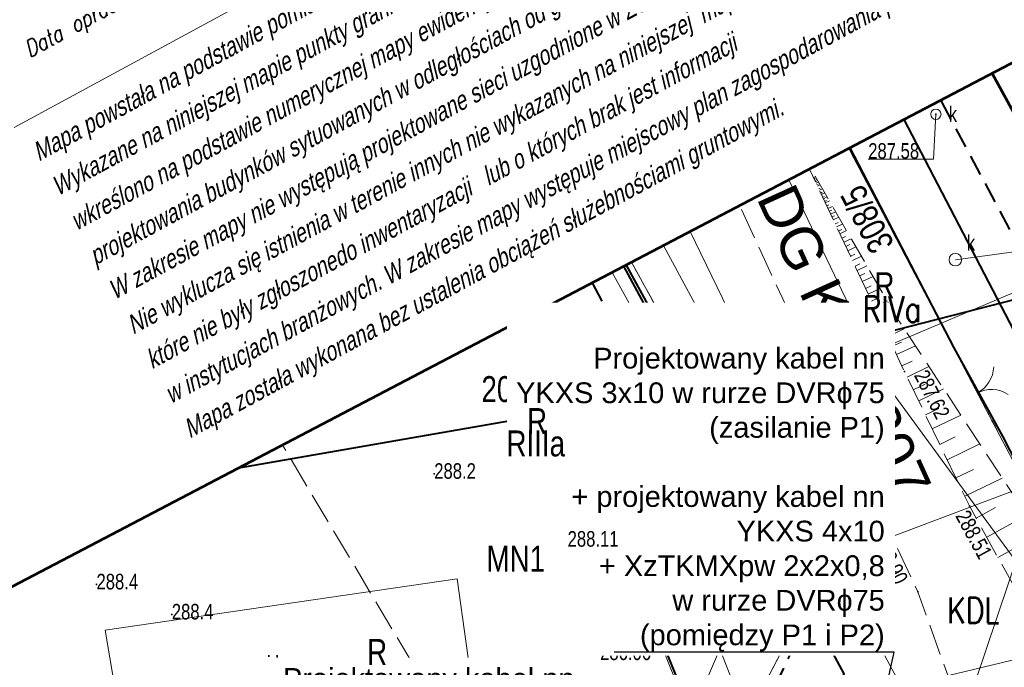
# Model space of a CAD drawing. Header units: metres. Extents: x 7437415 to 7437762, y 5556624 to 5556902.
# Tile 7 of 36: x 7437470 to 7437517, y 5556692 to 5556724. Entities that reach past the tile are written whole.
import ezdxf
from ezdxf import colors
from ezdxf.entities.mleader import LeaderData, LeaderLine
from ezdxf.enums import TextEntityAlignment as Align
from ezdxf.math import Vec2, Vec3

# ---------------------------------------------------------------- set-up
doc = ezdxf.new("R2010")
doc.units = ezdxf.units.M
doc.header["$MEASUREMENT"] = 0
for name, pattern in [('BUBZ01-500', [1.75, 1.25, -0.5]), ('EGBK02-500', [2, 1.5, -0.5]), ('EGBU01-500', [1, 0.5, -0.5]), ('KTCR02-500', [1.5, 1, -0.5]), ('KTJZ01-500', [2, 1.5, -0.5])]:
    doc.linetypes.add(name, pattern=pattern)
doc.layers.get('0').update_dxf_attribs({"color": 250, "lineweight": 5})
for name, color, linetype, lineweight in [('202-Punkt graniczny stabilizowany trwale', 7, 'Continuous', 5), ('203-Punkt załamania granicy działki nie stabilizowany', 7, 'Continuous', 5), ('506-Właz okrągły-SK', 7, 'Continuous', 5), ('602-Komora podziemna-SKPOD-Atr2', 7, 'Continuous', 5), ('602-Komora podziemna-SKPOD-Atr3', 7, 'Continuous', 5), ('905-Brama w ogrodzeniu', 7, 'Continuous', 5), ('BUBZ01', 250, 'Continuous', 5), ('BUBZ01_1', 250, 'Continuous', 5), ('BUIB02_01', 250, 'Continuous', 5), ('BUIB12_03', 250, 'Continuous', 5), ('D_opisy', 7, 'Continuous', 13), ('EGBB01', 250, 'Continuous', 5), ('EGBD03', 250, 'Continuous', 5), ('EGBK02', 250, 'Continuous', 5), ('EGBP04_02', 250, 'Continuous', 5), ('EGBP04_03', 250, 'Continuous', 5), ('EGBU01', 250, 'Continuous', 5), ('Elektryka_opisy_kabli', 7, 'Continuous', 13), ('inna budowla (powierzchnia)-Atr17', 7, 'Continuous', 5), ('KTJZ01', 250, 'Continuous', 5), ('KTOK02', 250, 'Continuous', 5), ('KTOK05_01', 250, 'Continuous', 5), ('MPZP', 250, 'Continuous', 5), ('przewód kanalizacyjny (linia)', 7, 'Continuous', 5), ('punkt o określonej wysokości (sieć kanalizacyjna)', 7, 'Continuous', 5), ('punkt o określonej wysokości (sieć kanalizacyjna)-Atr2', 7, 'Continuous', 5), ('punkt o określonej wysokości (sieć kanalizacyjna)-Atr3', 7, 'Continuous', 5), ('punkt wysokościowy naturalny', 7, 'Continuous', 5), ('punkt wysokościowy sztuczny', 7, 'Continuous', 5), ('RTPW01', 250, 'Continuous', 5), ('RTPW02', 250, 'Continuous', 5), ('SUBP02_05', 250, 'Continuous', 5), ('SUPG_01', 250, 'Continuous', 5), ('SUPK_01', 250, 'Continuous', 5), ('SUPT_01', 250, 'Continuous', 5), ('SUPW_01', 250, 'Continuous', 5), ('SUUS22_01_K', 250, 'Continuous', 5), ('Warstwa 1', 250, 'Continuous', 5), ('Warstwa 10', 250, 'Continuous', 5), ('Warstwa 3', 250, 'Continuous', 5), ('właz okrągły - siec kanalizacyjna (punkt)', 7, 'Continuous', 5), ('właz okrągły - siec kanalizacyjna (punkt)-Atr17', 7, 'Continuous', 5)]:
    doc.layers.add(name, color=color, linetype=linetype, lineweight=lineweight)
doc.styles.get("Standard").update_dxf_attribs({"font": 'txt.shx', "width": 0.75})
doc.styles.add('STYL_ARIAL', font='simplex.shx', dxfattribs={"width": 0.75, "oblique": 0.1})
doc.styles.add('Style-Arial', font='arial.ttf')
doc.styles.add('Style-WORKING_1250 I 0.26180', font='WORKING_1250.shx', dxfattribs={"oblique": 15})
doc.linetypes.add('KTOK05_01-500', pattern='A,3.75,[13,dgnlstyle-rozp_2015.shx,S=0.002778,R=0,X=0,Y=0],3.75', length=7.5)

# ---------------------------------------------------------------- blocks, each defined once
blk = doc.blocks.new('US22')
at = {"color": 0, "linetype": 'Continuous', "lineweight": 13, "ltscale": 10}
blk.add_circle((0, 0), 2.5, dxfattribs=at)
blk = doc.blocks.new('PW01')
at = {"layer": 'punkt wysokościowy naturalny', "linetype": 'Continuous', "lineweight": 13}
h = blk.add_hatch(color=0, dxfattribs=at)
edge = h.paths.add_edge_path()
edge.add_arc((0, 0), 0.45, 0, 360)
blk = doc.blocks.new('203')
at = {"layer": '203-Punkt załamania granicy działki nie stabilizowany', "linetype": 'Continuous', "lineweight": 13}
h = blk.add_hatch(color=96, dxfattribs=at)
edge = h.paths.add_edge_path()
edge.add_arc((0, 0), 0.45, 0, 360)
blk = doc.blocks.new('202')
at = {"layer": '202-Punkt graniczny stabilizowany trwale', "color": 96, "linetype": 'Continuous', "lineweight": 13}
blk.add_circle((0, 0), 2.5, dxfattribs=at)
blk = doc.blocks.new('PW02')
at = {"layer": 'punkt wysokościowy sztuczny', "linetype": 'Continuous', "lineweight": 13}
h = blk.add_hatch(color=0, dxfattribs=at)
edge = h.paths.add_edge_path()
edge.add_arc((0, 0), 0.45, 0, 360)
blk = doc.blocks.new('506')
at = {"layer": '506-Właz okrągły-SK', "color": 0, "linetype": 'Continuous', "lineweight": 13}
blk.add_circle((0, 0), 3, dxfattribs=at)
blk = doc.blocks.new('905')
at = {"layer": '905-Brama w ogrodzeniu', "color": 0, "linetype": 'Continuous', "lineweight": 13}
for centre, start, end in [((-15, 0), 0, 60), ((15, 0), 120, 180)]:
    blk.add_arc(centre, 15, start, end, dxfattribs=at)
blk = doc.blocks.new('_Oblique')
at = {"color": 0, "linetype": 'ByBlock', "lineweight": -2}
blk.add_line((-5, -5), (5, 5), dxfattribs=at)

msp = doc.modelspace()

# ---------------------------------------------------------------- linework, layer by layer
at = {"layer": '602-Komora podziemna-SKPOD-Atr2', "color": 7, "flags": 128}
msp.add_lwpolyline([(7437505.22, 5556707.53), (7437506.53, 5556705.87), (7437510.344, 5556705.87)], dxfattribs=at)
at = {"layer": 'BUBZ01', "color": 7, "linetype": 'BUBZ01-500', "lineweight": 13, "flags": 128}
msp.add_lwpolyline([(7437523.044, 5556693.027), (7437521.96, 5556694.22), (7437512.102, 5556709.224), (7437507.913, 5556716.465)], dxfattribs=at)
at = {"layer": 'BUBZ01_1', "color": 7, "linetype": 'Continuous', "lineweight": 13}
for p, q in [((7437508.142, 5556716.07), (7437508.049, 5556716.026)), ((7437508.13, 5556715.982), (7437508.081, 5556715.959)), ((7437508.217, 5556715.94), (7437508.113, 5556715.891)), ((7437508.2, 5556715.849), (7437508.145, 5556715.823)), ((7437508.292, 5556715.81), (7437508.176, 5556715.755)), ((7437508.269, 5556715.716), (7437508.208, 5556715.688)), ((7437508.367, 5556715.68), (7437508.24, 5556715.62)), ((7437508.373, 5556715.517), (7437508.304, 5556715.485)), ((7437508.48, 5556715.485), (7437508.335, 5556715.417)), ((7437508.477, 5556715.318), (7437508.399, 5556715.281)), ((7437508.593, 5556715.29), (7437508.431, 5556715.214)), ((7437508.581, 5556715.119), (7437508.495, 5556715.078)), ((7437508.706, 5556715.095), (7437508.526, 5556715.01)), ((7437508.686, 5556714.92), (7437508.59, 5556714.875)), ((7437508.819, 5556714.9), (7437508.622, 5556714.807)), ((7437508.79, 5556714.721), (7437508.685, 5556714.672)), ((7437508.969, 5556714.64), (7437508.749, 5556714.536)), ((7437508.929, 5556714.455), (7437508.813, 5556714.401)), ((7437509.12, 5556714.38), (7437508.876, 5556714.265)), ((7437509.067, 5556714.19), (7437508.94, 5556714.13)), ((7437509.27, 5556714.12), (7437509.004, 5556713.995)), ((7437509.241, 5556713.858), (7437509.099, 5556713.791)), ((7437509.458, 5556713.795), (7437509.163, 5556713.656)), ((7437509.415, 5556713.526), (7437509.258, 5556713.453)), ((7437509.646, 5556713.47), (7437509.322, 5556713.317)), ((7437509.588, 5556713.194), (7437509.417, 5556713.114)), ((7437509.872, 5556713.08), (7437509.513, 5556712.911)), ((7437509.796, 5556712.796), (7437509.608, 5556712.708)), ((7437510.097, 5556712.69), (7437509.704, 5556712.505)), ((7437510.039, 5556712.332), (7437509.831, 5556712.234)), ((7437510.361, 5556712.234), (7437509.926, 5556712.03)), ((7437510.282, 5556711.867), (7437510.054, 5556711.76)), ((7437510.624, 5556711.779), (7437510.149, 5556711.556)), ((7437510.525, 5556711.402), (7437510.276, 5556711.285)), ((7437510.925, 5556711.259), (7437510.404, 5556711.015)), ((7437510.838, 5556710.805), (7437510.563, 5556710.676)), ((7437511.263, 5556710.674), (7437510.69, 5556710.405)), ((7437511.15, 5556710.208), (7437510.849, 5556710.066)), ((7437511.602, 5556710.089), (7437510.976, 5556709.795)), ((7437511.463, 5556709.611), (7437511.135, 5556709.457)), ((7437511.978, 5556709.439), (7437511.295, 5556709.118)), ((7437511.85, 5556708.883), (7437511.485, 5556708.712)), ((7437512.421, 5556708.738), (7437511.645, 5556708.373)), ((7437512.29, 5556708.098), (7437511.867, 5556707.899)), ((7437512.961, 5556707.917), (7437512.058, 5556707.493)), ((7437512.803, 5556707.181), (7437512.313, 5556706.951)), ((7437513.618, 5556706.916), (7437512.57, 5556706.41)), ((7437513.428, 5556706.075), (7437512.864, 5556705.803)), ((7437514.324, 5556705.842), (7437513.125, 5556705.263)), ((7437514.095, 5556704.899), (7437513.451, 5556704.588)), ((7437515.155, 5556704.578), (7437513.777, 5556703.913)), ((7437514.873, 5556703.526), (7437514.135, 5556703.17)), ((7437516.068, 5556703.188), (7437514.494, 5556702.428)), ((7437515.763, 5556701.958), (7437514.918, 5556701.55)), ((7437517.148, 5556701.545), (7437515.342, 5556700.673)), ((7437516.82, 5556700.124), (7437515.896, 5556699.612)), ((7437518.32, 5556699.76), (7437516.402, 5556698.698)), ((7437517.941, 5556698.27), (7437516.944, 5556697.718))]:
    msp.add_line(p, q, dxfattribs=at)
at = {"layer": 'BUIB02_01', "color": 212, "linetype": 'Continuous', "lineweight": 40, "flags": 128}
for points in [[(7437512.405, 5556718.826), (7437523.822, 5556696.921), (7437530.92, 5556693.586)], [(7437506.941, 5556685.963), (7437509.534, 5556692.104), (7437498.91, 5556711.759)]]:
    msp.add_lwpolyline(points, dxfattribs=at)
at = {"layer": 'BUIB12_03', "color": 7, "linetype": 'Continuous', "lineweight": 13, "flags": 128}
msp.add_lwpolyline([(7437473.91, 5556694.22), (7437474.79, 5556688.98), (7437477.51, 5556689.46), (7437477.67, 5556688.46), (7437491.75, 5556690.45), (7437490.87, 5556696.69), (7437473.91, 5556694.22)], close=True, dxfattribs=at)
at = {"layer": 'D_opisy', "flags": 128}
msp.add_lwpolyline([(7437565.772, 5556725.167), (7437518.481, 5556699.525), (7437514.813, 5556688.66)], dxfattribs=at)
at = {"layer": 'EGBB01', "color": 7, "linetype": 'Continuous', "lineweight": 53, "flags": 128}
msp.add_lwpolyline([(7437516.664, 5556721.048), (7437521.11, 5556712.91)], dxfattribs=at)
at = {"layer": 'EGBD03', "color": 96, "linetype": 'Continuous', "lineweight": 13, "flags": 128}
for points in [[(7437516.67, 5556704.29), (7437509.751, 5556717.428)], [(7437506.863, 5556715.915), (7437511.62, 5556705.99)], [(7437500.826, 5556712.754), (7437514.47, 5556687.46)], [(7437499.279, 5556711.943), (7437503.64, 5556704.01)], [(7437522.86, 5556690.63), (7437511.62, 5556705.99)], [(7437498.82, 5556698.2), (7437503.64, 5556704.01)], [(7437508.01, 5556696.05), (7437503.64, 5556704.01)], [(7437516.67, 5556704.29), (7437519.14, 5556699.58)], [(7437503.31, 5556687.06), (7437498.82, 5556698.2)], [(7437503.31, 5556687.06), (7437508.01, 5556696.05)]]:
    msp.add_lwpolyline(points, dxfattribs=at)
at = {"layer": 'EGBK02', "color": 96, "linetype": 'EGBK02-500', "lineweight": 13, "flags": 128}
for points in [[(7437503.64, 5556704.01), (7437499.279, 5556711.943)], [(7437508.01, 5556696.05), (7437503.64, 5556704.01)], [(7437493.866, 5556683.974), (7437482.458, 5556703.133)], [(7437503.31, 5556687.06), (7437508.01, 5556696.05)]]:
    msp.add_lwpolyline(points, dxfattribs=at)
at = {"layer": 'EGBU01', "color": 96, "linetype": 'EGBU01-500', "lineweight": 13, "flags": 128}
for points in [[(7437509.751, 5556717.428), (7437516.67, 5556704.29)], [(7437516.67, 5556704.29), (7437509.751, 5556717.428)], [(7437503.64, 5556704.01), (7437499.279, 5556711.943)], [(7437499.279, 5556711.943), (7437503.64, 5556704.01)], [(7437508.01, 5556696.05), (7437503.64, 5556704.01)], [(7437503.64, 5556704.01), (7437508.01, 5556696.05)], [(7437516.67, 5556704.29), (7437519.14, 5556699.58)], [(7437519.14, 5556699.58), (7437516.67, 5556704.29)], [(7437503.31, 5556687.06), (7437508.01, 5556696.05)], [(7437508.01, 5556696.05), (7437503.31, 5556687.06)]]:
    msp.add_lwpolyline(points, dxfattribs=at)
at = {"layer": 'KTJZ01', "color": 7, "linetype": 'KTJZ01-500', "lineweight": 13, "flags": 128}
msp.add_lwpolyline([(7437507.857, 5556716.436), (7437504.491, 5556714.673), (7437509.22, 5556704.47), (7437510.97, 5556700.57), (7437513.08, 5556696.07), (7437515.43, 5556689.51), (7437520.46, 5556691.39), (7437518.97, 5556694.06), (7437515.57, 5556700.2), (7437512.44, 5556706.68), (7437507.857, 5556716.436)], close=True, dxfattribs=at)
at = {"layer": 'KTOK05_01', "color": 7, "linetype": 'KTOK05_01-500', "lineweight": 40, "flags": 128}
for points in [[(7437532.153, 5556729.161), (7437547.36, 5556701.5), (7437527.72, 5556692.81), (7437525.62, 5556692.53), (7437523.63, 5556693.08), (7437521.96, 5556694.22), (7437517.2, 5556703.54), (7437514.83, 5556707.82), (7437509.814, 5556717.461)], [(7437499.019, 5556711.807), (7437502.64, 5556705.18), (7437498.93, 5556698.16)], [(7437470.765, 5556680.962), (7437472.26, 5556681.23), (7437477.51, 5556682.36), (7437492.58, 5556685.14), (7437495.66, 5556685.59), (7437503.37, 5556687.26), (7437498.93, 5556698.16)]]:
    msp.add_lwpolyline(points, dxfattribs=at)
at = {"layer": 'MPZP', "color": 212, "linetype": 'KTOK05_01-500', "lineweight": 40, "flags": 128}
msp.add_lwpolyline([(7437480.35, 5556702.039), (7437498.164, 5556705.138), (7437519.727, 5556710.673), (7437570.307, 5556733.919), (7437638.513, 5556770.222), (7437729.943, 5556819.329)], dxfattribs=at)
at = {"layer": 'MPZP', "color": 212, "linetype": 'KTCR02-500', "lineweight": 40, "flags": 128}
for points in [[(7437738.295, 5556803.984), (7437715.191, 5556791.784), (7437661.349, 5556763.226), (7437574.511, 5556717.006), (7437530.05, 5556696.506), (7437525.798, 5556698.029), (7437514.19, 5556719.761)], [(7437497.375, 5556710.955), (7437506.891, 5556692.994), (7437504.828, 5556688.703), (7437494.07, 5556686.185), (7437470.017, 5556683.31)]]:
    msp.add_lwpolyline(points, dxfattribs=at)
at = {"layer": 'przewód kanalizacyjny (linia)', "color": 36, "linetype": 'Continuous', "lineweight": 13, "flags": 128}
msp.add_lwpolyline([(7437507.01, 5556684.43), (7437502.87, 5556695.03), (7437502.28, 5556697.34)], dxfattribs=at)
at = {"layer": 'punkt o określonej wysokości (sieć kanalizacyjna)-Atr2', "color": 7, "flags": 128}
for points in [[(7437513.95, 5556719.08), (7437513.835, 5556716.918), (7437510.689, 5556716.918)], [(7437502.28, 5556697.34), (7437501.62, 5556696.21), (7437498.798, 5556696.21)], [(7437502.87, 5556695.03), (7437500.88, 5556694.03), (7437497.766, 5556694.03)]]:
    msp.add_lwpolyline(points, dxfattribs=at)
at = {"layer": 'SUBP02_05', "color": 36, "linetype": 'Continuous', "lineweight": 13, "flags": 128}
msp.add_lwpolyline([(7437504.97, 5556706.93), (7437504.82, 5556706.95), (7437504.69, 5556707), (7437504.57, 5556707.08), (7437504.47, 5556707.19), (7437504.41, 5556707.32), (7437504.37, 5556707.46), (7437504.37, 5556707.6), (7437504.41, 5556707.74), (7437504.47, 5556707.87), (7437504.57, 5556707.98), (7437504.69, 5556708.06), (7437504.82, 5556708.11), (7437504.97, 5556708.13), (7437505.11, 5556708.11), (7437505.25, 5556708.06), (7437505.36, 5556707.98), (7437505.46, 5556707.87), (7437505.53, 5556707.74), (7437505.56, 5556707.6), (7437505.56, 5556707.46), (7437505.53, 5556707.32), (7437505.46, 5556707.19), (7437505.36, 5556707.08), (7437505.25, 5556707), (7437505.11, 5556706.95), (7437504.97, 5556706.93)], close=True, dxfattribs=at)
at = {"layer": 'SUPG_01', "color": 52, "linetype": 'Continuous', "lineweight": 13, "flags": 128}
for points in [[(7437505.33, 5556697.53), (7437509.719, 5556697.926), (7437522.113, 5556702.608), (7437540.72, 5556710.32), (7437572.53, 5556724.178), (7437601.779, 5556739.923), (7437624.775, 5556752.295)], [(7437469.859, 5556683.807), (7437484.7, 5556686.66), (7437502.11, 5556689.96), (7437505.33, 5556697.53)]]:
    msp.add_lwpolyline(points, dxfattribs=at)
at = {"layer": 'SUPK_01', "color": 36, "linetype": 'Continuous', "lineweight": 13}
msp.add_line((7437514.89, 5556712.07), (7437521.11, 5556712.91), dxfattribs=at)
at = {"layer": 'SUPK_01', "color": 36, "linetype": 'Continuous', "lineweight": 13, "flags": 128}
msp.add_lwpolyline([(7437502.103, 5556713.422), (7437504.97, 5556707.53), (7437502.28, 5556697.34)], dxfattribs=at)
at = {"layer": 'SUPT_01', "color": 30, "linetype": 'Continuous', "lineweight": 13, "flags": 128}
msp.add_lwpolyline([(7437624.834, 5556744.449), (7437603.973, 5556732.899), (7437579.114, 5556719.1), (7437574.314, 5556716.425), (7437544.39, 5556702.175), (7437531.441, 5556696.093), (7437491.469, 5556686.466), (7437485.362, 5556685.024)], dxfattribs=at)
at = {"layer": 'SUPW_01', "color": 5, "linetype": 'Continuous', "lineweight": 13, "flags": 128}
msp.add_lwpolyline([(7437624.519, 5556762.969), (7437600.44, 5556750.19), (7437586.81, 5556744.55), (7437574.29, 5556738.446), (7437539.95, 5556721.509), (7437526.12, 5556714.05), (7437502.465, 5556704.034), (7437498.34, 5556711.451)], dxfattribs=at)
at = {"layer": 'Warstwa 1', "color": 207, "linetype": 'Continuous', "lineweight": 53, "true_color": 0x6e1e6e, "flags": 128}
msp.add_lwpolyline([(7437466.384, 5556694.725), (7437479.253, 5556654.299), (7437507.556, 5556623.548), (7437507.556, 5556623.548), (7437761.553, 5556761.255), (7437724.258, 5556829.774), (7437466.384, 5556694.725)], close=True, dxfattribs=at)
at = {"layer": 'Warstwa 10', "color": 7, "linetype": 'Continuous', "lineweight": 0}
msp.add_line((7437469.523, 5556718.448), (7437541.003, 5556757.205), dxfattribs=at)
at = {"layer": 'Warstwa 3', "color": 7, "linetype": 'Continuous', "lineweight": 0}
for p, q in [((7437500, 5556702.5), (7437500, 5556697.5)), ((7437497.5, 5556700), (7437502.5, 5556700))]:
    msp.add_line(p, q, dxfattribs=at)

# ---------------------------------------------------------------- block references
at = {"layer": 'EGBP04_02', "color": 96, "linetype": 'Continuous', "lineweight": 13, "xscale": 0.1, "yscale": 0.1, "zscale": 0.1}
for p in [(7437503.64, 5556704.01), (7437498.82, 5556698.2), (7437508.01, 5556696.05)]:
    msp.add_blockref('202', p, dxfattribs=at)
at = {"layer": 'EGBP04_03', "color": 96, "linetype": 'Continuous', "lineweight": 13, "xscale": 0.1, "yscale": 0.1, "zscale": 0.1}
for p in [(7437511.62, 5556705.99), (7437516.67, 5556704.29)]:
    msp.add_blockref('203', p, dxfattribs=at)
at = {"layer": 'KTOK02', "color": 7, "linetype": 'Continuous', "lineweight": 13, "xscale": 0.1, "yscale": 0.1, "zscale": 0.1, "rotation": 297.743}
msp.add_blockref('905', (7437515.94, 5556705.64), dxfattribs=at)
at = {"layer": 'punkt o określonej wysokości (sieć kanalizacyjna)', "color": 7, "linetype": 'Continuous', "lineweight": 13, "xscale": 0.1, "yscale": 0.1, "zscale": 0.1}
for p in [(7437513.95, 5556719.08), (7437502.28, 5556697.34), (7437502.87, 5556695.03)]:
    msp.add_blockref('PW01', p, dxfattribs=at)
at = {"layer": 'RTPW01', "color": 7, "linetype": 'Continuous', "lineweight": 13, "xscale": 0.1, "yscale": 0.1, "zscale": 0.1}
for p in [(7437489.77, 5556701.75), (7437473.49, 5556696.42), (7437477.12, 5556694.97)]:
    msp.add_blockref('PW01', p, dxfattribs=at)
at = {"layer": 'RTPW02', "color": 7, "linetype": 'Continuous', "lineweight": 13, "xscale": 0.1, "yscale": 0.1, "zscale": 0.1}
for p in [(7437512.44, 5556706.68), (7437502.64, 5556705.18), (7437509.22, 5556704.47), (7437515.57, 5556700.2), (7437498.93, 5556698.16), (7437513.08, 5556696.07)]:
    msp.add_blockref('PW02', p, dxfattribs=at)
at = {"layer": 'SUUS22_01_K', "color": 7, "linetype": 'Continuous', "lineweight": 13, "xscale": 0.1, "yscale": 0.1, "zscale": 0.1}
for p in [(7437514.89, 5556712.07), (7437505.22, 5556707.53)]:
    msp.add_blockref('506', p, dxfattribs=at)
at = {"layer": 'właz okrągły - siec kanalizacyjna (punkt)', "color": 7, "linetype": 'Continuous', "lineweight": 13, "xscale": 0.1, "yscale": 0.1, "zscale": 0.1}
for p in [(7437513.95, 5556719.08), (7437502.29, 5556697.3), (7437502.87, 5556695.03)]:
    msp.add_blockref('US22', p, dxfattribs=at)

# ---------------------------------------------------------------- texts
at = {"layer": '602-Komora podziemna-SKPOD-Atr2', "color": 36, "insert": (7437506.66, 5556705.759), "char_height": 0.75, "attachment_point": 7, "line_spacing_factor": 0.6}
msp.add_mtext('\\FWORKING_1250;\\H1x;\\W0.8;287.30', dxfattribs=at)
at = {"layer": '602-Komora podziemna-SKPOD-Atr3', "color": 36, "insert": (7437506.62, 5556704.771), "char_height": 0.75, "attachment_point": 7, "line_spacing_factor": 0.6}
msp.add_mtext('\\FWORKING_1250;\\H1x;\\W0.8;284.53', dxfattribs=at)
at = {"layer": 'D_opisy', "style": 'Style-Arial'}
msp.add_text('DG K600307', height=2, rotation=294.4416, dxfattribs=at).set_placement((7437506.193, 5556715.472), align=Align.MIDDLE_LEFT)
at = {"layer": 'EGBD03', "color": 96, "linetype": 'Continuous', "lineweight": 30, "insert": (7437511.984, 5556712.836), "char_height": 1.25, "attachment_point": 7, "rotation": 117.8936, "line_spacing_factor": 0.6}
msp.add_mtext('\\FWORKING_1250;\\H1x;\\W0.8;308/5', dxfattribs=at)
at = {"layer": 'EGBD03', "color": 96, "linetype": 'Continuous', "lineweight": 30, "char_height": 1.25, "attachment_point": 7, "line_spacing_factor": 0.6}
for s, insert in [('\\FWORKING_1250;\\H1x;\\W0.8;201/33', (7437492.046, 5556705.19)), ('\\FWORKING_1250;\\H1x;\\W0.8;354/2', (7437508.298, 5556699.522)), ('\\FWORKING_1250;\\H1x;\\W0.8;201/32', (7437500.363, 5556698.43))]:
    msp.add_mtext(s, dxfattribs=dict(at, insert=insert))
at = {"layer": 'EGBK02', "color": 96, "linetype": 'Continuous', "lineweight": 30, "width": 0.8}
msp.add_text('RIVa', height=1.25, dxfattribs=at).set_placement((7437510.416, 5556710.312), align=Align.TOP_LEFT)
at = {"layer": 'EGBK02', "color": 96, "linetype": 'Continuous', "lineweight": 30, "char_height": 1.25, "attachment_point": 1, "line_spacing_factor": 0.6}
for s, insert in [('\\FWORKING_1250;\\H1x;\\W0.8;RIIIa', (7437493.253, 5556703.838)), ('\\FWORKING_1250;\\H1x;\\W0.8;RIIIa', (7437503.541, 5556697.332)), ('\\FWORKING_1250;\\H1x;\\W0.8;RII', (7437486.716, 5556692.748))]:
    msp.add_mtext(s, dxfattribs=dict(at, insert=insert))
at = {"layer": 'EGBU01', "color": 96, "linetype": 'Continuous', "lineweight": 30, "width": 0.8}
msp.add_text('dr', height=1.25, dxfattribs=at).set_placement((7437509.578, 5556698.536))
at = {"layer": 'EGBU01', "color": 96, "linetype": 'Continuous', "lineweight": 30, "char_height": 1.25, "attachment_point": 7, "line_spacing_factor": 0.6}
for insert in [(7437510.99, 5556710.215), (7437494.244, 5556703.667), (7437503.371, 5556697.09), (7437486.534, 5556692.539)]:
    msp.add_mtext('\\FWORKING_1250;\\H1x;\\W0.8;R', dxfattribs=dict(at, insert=insert))
at = {"layer": 'inna budowla (powierzchnia)-Atr17', "color": 7, "insert": (7437481.707, 5556692.217), "char_height": 0.75, "attachment_point": 7, "line_spacing_factor": 0.6}
msp.add_mtext('\\FWORKING_1250;\\H1x;\\W0.8;i.b.', dxfattribs=at)
at = {"layer": 'MPZP', "color": 212, "linetype": 'Continuous', "lineweight": 30, "width": 0.8}
msp.add_text('KDL', height=1.25, dxfattribs=at).set_placement((7437514.489, 5556694.546))
at = {"layer": 'MPZP', "color": 212, "linetype": 'Continuous', "lineweight": 30, "insert": (7437492.292, 5556697.031), "char_height": 1.25, "attachment_point": 7, "line_spacing_factor": 0.6}
msp.add_mtext('\\FWORKING_1250;\\H1x;\\W0.8;MN1', dxfattribs=at)
at = {"layer": 'punkt o określonej wysokości (sieć kanalizacyjna)-Atr2', "color": 36, "char_height": 0.75, "attachment_point": 7, "line_spacing_factor": 0.6}
for s, insert in [('\\FWORKING_1250;\\H1x;\\W0.8;287.58', (7437510.689, 5556716.926)), ('\\FWORKING_1250;\\H1x;\\W0.8;288.19', (7437498.798, 5556696.218)), ('\\FWORKING_1250;\\H1x;\\W0.8;288.36', (7437497.766, 5556694.038))]:
    msp.add_mtext(s, dxfattribs=dict(at, insert=insert))
at = {"layer": 'punkt o określonej wysokości (sieć kanalizacyjna)-Atr3', "color": 36, "insert": (7437497.766, 5556692.763), "char_height": 0.75, "attachment_point": 7, "line_spacing_factor": 0.6}
msp.add_mtext('\\FWORKING_1250;\\H1x;\\W0.8;286.06', dxfattribs=at)
at = {"layer": 'RTPW01', "color": 7, "linetype": 'Continuous', "lineweight": 13, "char_height": 0.75, "attachment_point": 1, "line_spacing_factor": 0.6}
for s, insert, rotation in [('\\FWORKING_1250;\\H1x;\\W0.8;287.62', (7437513.55, 5556706.84), 296.832), ('\\FWORKING_1250;\\H1x;\\W0.8;287.78', (7437510.123, 5556704.757), 293.136), ('\\FWORKING_1250;\\H1x;\\W0.8;288.51', (7437515.53, 5556700.08), 298.61), ('\\FWORKING_1250;\\H1x;\\W0.8;288.90', (7437511.54, 5556698.88), 296.67)]:
    msp.add_mtext(s, dxfattribs=dict(at, insert=insert, rotation=rotation))
at = {"layer": 'RTPW01', "color": 7, "linetype": 'Continuous', "lineweight": 13, "char_height": 0.75, "line_spacing_factor": 0.6}
for s, insert, attachment_point in [('\\FWORKING_1250;\\H1x;\\W0.8;287.73', (7437498.95, 5556705.46), 1), ('\\FWORKING_1250;\\H1x;\\W0.8;288.2', (7437489.77, 5556701.5), 7), ('\\FWORKING_1250;\\H1x;\\W0.8;288.11', (7437496.2, 5556698.99), 1), ('\\FWORKING_1250;\\H1x;\\W0.8;288.4', (7437473.49, 5556696.17), 7), ('\\FWORKING_1250;\\H1x;\\W0.8;288.4', (7437477.12, 5556694.72), 7)]:
    msp.add_mtext(s, dxfattribs=dict(at, insert=insert, attachment_point=attachment_point))
at = {"layer": 'SUUS22_01_K', "color": 7, "linetype": 'Continuous', "lineweight": 13, "char_height": 0.75, "attachment_point": 7, "line_spacing_factor": 0.6}
for insert in [(7437515.44, 5556712.5), (7437505.71, 5556707.517)]:
    msp.add_mtext('\\FWORKING_1250;\\H1x;\\W0.8;k', dxfattribs=dict(at, insert=insert))
at = {"layer": 'Warstwa 10', "color": 7, "linetype": 'Continuous', "lineweight": 0, "oblique": 15, "width": 0.8}
msp.add_text('Data opracowania mapy: 24.07.2019 r.                            Ks. rob. 118/2019', height=0.7875, rotation=28.4667, dxfattribs=at).set_placement((7437470.267, 5556721.792))
at = {"layer": 'Warstwa 10', "color": 7, "linetype": 'Continuous', "lineweight": 13, "insert": (7437478.111, 5556703.202), "char_height": 0.9, "attachment_point": 7, "rotation": 28.5917, "line_spacing_factor": 1.266667, "style": 'Style-WORKING_1250 I 0.26180'}
msp.add_mtext('\\H1x;\\W0.8;Mapa powstała na podstawie pomiaru, danych numerycznych udostępnionych przez PODGiK.\\PWykazane na niniejszej mapie punkty graniczne nie zostały wyznaczone w terenie, stan władania \\Pwkreślono na podstawie numerycznej mapy ewidencyjnej. Niniejsza mapa może służyć do \\Pprojektowania budynków sytuowanych w odległościach od granicy nieruchomości  większych niż 4m. \\PW zakresie mapy nie występują projektowane sieci uzgodnione w ZUDP na naradach koordynacyjnych. \\PNie wyklucza się istnienia w terenie innych nie wykazanych na niniejszej  mapie urządzeń podziemnych, \\Pktóre nie były zgłoszonedo inwentaryzacji   lub o których brak jest informacji  \\Pw instytucjach branżowych. W zakresie mapy występuje miejscowy plan zagospodarowania przestrzennego. \\PMapa została wykonana bez ustalenia obciążeń służebnościami gruntowymi.', dxfattribs=at)
at = {"layer": 'właz okrągły - siec kanalizacyjna (punkt)-Atr17', "color": 7, "char_height": 0.75, "attachment_point": 7, "line_spacing_factor": 0.6}
for insert in [(7437514.57, 5556718.71), (7437501.42, 5556697.55), (7437502.18, 5556695.25)]:
    msp.add_mtext('\\FWORKING_1250;\\H1x;\\W0.8;k', dxfattribs=dict(at, insert=insert))

# ---------------------------------------------------------------- next in the draw order: leaders
at = {"layer": 'Elektryka_opisy_kabli', "linetype": 'Continuous', "lineweight": 13}
ml = msp.add_multileader_mtext('Standard', dxfattribs=at)
ml.set_content('{\\fArial|b0|i0|c238|p34;\\W1;Projektowany kabel nn\\PYKXS 3x10 w rurze DVRɸ75}', color=256, style='STYL_ARIAL')
ml.set_leader_properties()
ml.set_arrow_properties(name='OBLIQUE')
ml.build(insert=Vec2(0, 0))
ml.multileader.update_dxf_attribs({"text_left_attachment_type": 5, "text_right_attachment_type": 5, "dogleg_length": 0.36, "arrow_head_size": 0.1})
ctx = ml.context
ctx.base_point, ctx.char_height, ctx.arrow_head_size, ctx.landing_gap_size, ctx.plane_origin = Vec3(7437478.725, 5556689.386), 1, 0.1, 0.09, Vec3(7437423.807, 5556666.715)
ctx.left_attachment, ctx.right_attachment, ctx.text_align_type = 5, 5, 2
notes = []
notes.append((ctx, [(1, (1, 1, 0), (7437496.979, 5556689.386), (-1, 0), 0.36, [(0, [(7437495.003, 5556681.637)], 0, [])])]))
ctx.mtext.insert, ctx.mtext.alignment, ctx.mtext.line_spacing_style, ctx.mtext.flow_direction = Vec3(7437496.529, 5556692.386), 3, 2, 5
ctx.mtext.has_bg_fill, ctx.mtext.bg_color, ctx.mtext.bg_scale_factor, ctx.mtext.bg_transparency, ctx.mtext.use_window_bg_color = 1, -1027028792, 1.5, 0, 1
for ctx, leaders in notes:
    for number, flags, end, landing, length, lines in leaders:
        leader = LeaderData()
        leader.index, (leader.has_last_leader_line, leader.has_dogleg_vector, leader.attachment_direction) = number, flags
        leader.last_leader_point, leader.dogleg_vector, leader.dogleg_length = Vec3(end), Vec3(landing), length
        for number, points, colour, breaks in lines:
            line = LeaderLine()
            line.index, line.vertices, line.color, line.breaks = number, Vec3.list(points), colors.encode_raw_color(colour), breaks
            leader.lines.append(line)
        ctx.leaders.append(leader)

# ---------------------------------------------------------------- next in the draw order: leaders
ml = msp.add_multileader_mtext('Standard', dxfattribs=at)
ml.set_content('{\\fArial|b0|i0|c238|p34;\\W1;\\PProjektowany kabel nn\\PYKXS 3x10 w rurze DVRɸ75\\P(zasilanie P1)\\P\\P+ projektowany kabel nn\\PYKXS 4x10 \\P+ XzTKMXpw 2x2x0,8\\Pw rurze DVRɸ75\\P(pomiędzy P1 i P2)}', color=256, style='STYL_ARIAL')
ml.set_leader_properties()
ml.set_arrow_properties(name='OBLIQUE')
ml.build(insert=Vec2(0, 0))
ml.multileader.update_dxf_attribs({"text_left_attachment_type": 5, "text_right_attachment_type": 5, "dogleg_length": 0.36, "arrow_head_size": 0.1})
ctx = ml.context
ctx.base_point, ctx.char_height, ctx.arrow_head_size, ctx.landing_gap_size, ctx.plane_origin = Vec3(7437493.681, 5556693.158), 1, 0.1, 0.09, Vec3(7437438.074, 5556666.27)
ctx.left_attachment, ctx.right_attachment, ctx.text_align_type = 5, 5, 2
notes = []
notes.append((ctx, [(1, (1, 1, 0), (7437511.935, 5556693.158), (-1, 0), 0.36, [(0, [(7437509.27, 5556681.192)], 0, [])])]))
ctx.mtext.insert, ctx.mtext.width, ctx.mtext.alignment, ctx.mtext.line_spacing_style, ctx.mtext.flow_direction = Vec3(7437511.485, 5556709.491), 17.71392, 3, 2, 5
ctx.mtext.has_bg_fill, ctx.mtext.bg_color, ctx.mtext.bg_scale_factor, ctx.mtext.bg_transparency, ctx.mtext.use_window_bg_color = 1, -1027028792, 1.5, 0, 1
for ctx, leaders in notes:
    for number, flags, end, landing, length, lines in leaders:
        leader = LeaderData()
        leader.index, (leader.has_last_leader_line, leader.has_dogleg_vector, leader.attachment_direction) = number, flags
        leader.last_leader_point, leader.dogleg_vector, leader.dogleg_length = Vec3(end), Vec3(landing), length
        for number, points, colour, breaks in lines:
            line = LeaderLine()
            line.index, line.vertices, line.color, line.breaks = number, Vec3.list(points), colors.encode_raw_color(colour), breaks
            leader.lines.append(line)
        ctx.leaders.append(leader)

doc.saveas('drawing.dxf')
